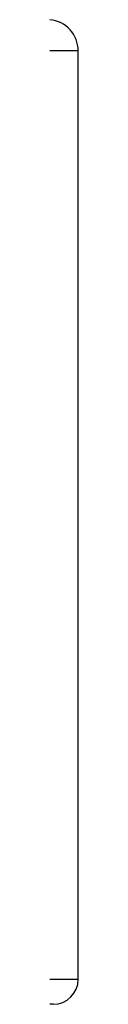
# Model space of a CAD drawing. Header units: inches. Extents: x 0 to 215, y -25 to 140.
# Tile 4 of 18: x 43.9794 to 43.9973, y 63.6303 to 64.2504. Entities that reach past the tile are written whole.
import ezdxf

# ---------------------------------------------------------------- set-up
doc = ezdxf.new("R2010")
doc.units = ezdxf.units.IN
doc.header["$LTSCALE"] = 12.924396
doc.header["$MEASUREMENT"] = 0
doc.layers.add('Visible Edges(ANSI)', color=7, linetype='Continuous', lineweight=25)
doc.layers.add('Visible Tangent Edges(ANSI)', color=7, linetype='Continuous', lineweight=25)

msp = doc.modelspace()

# ---------------------------------------------------------------- linework, layer by layer
at = {"layer": 'Visible Edges(ANSI)'}
for p, q in [((43.99728, 63.64609), (43.99728, 64.2308)), ((43.98153, 63.63034), (43.97942, 63.63034))]:
    msp.add_line(p, q, dxfattribs=at)
for centre, radius, start, end in [((43.97759, 64.2308), 0.01969, 0, 84.67529), ((43.98153, 63.64609), 0.01575, 270, 0)]:
    msp.add_arc(centre, radius, start, end, dxfattribs=at)
at = {"layer": 'Visible Tangent Edges(ANSI)'}
for p, q in [((43.99728, 64.2308), (43.97942, 64.2308)), ((43.97942, 63.64609), (43.99728, 63.64609))]:
    msp.add_line(p, q, dxfattribs=at)

doc.saveas('drawing.dxf')
